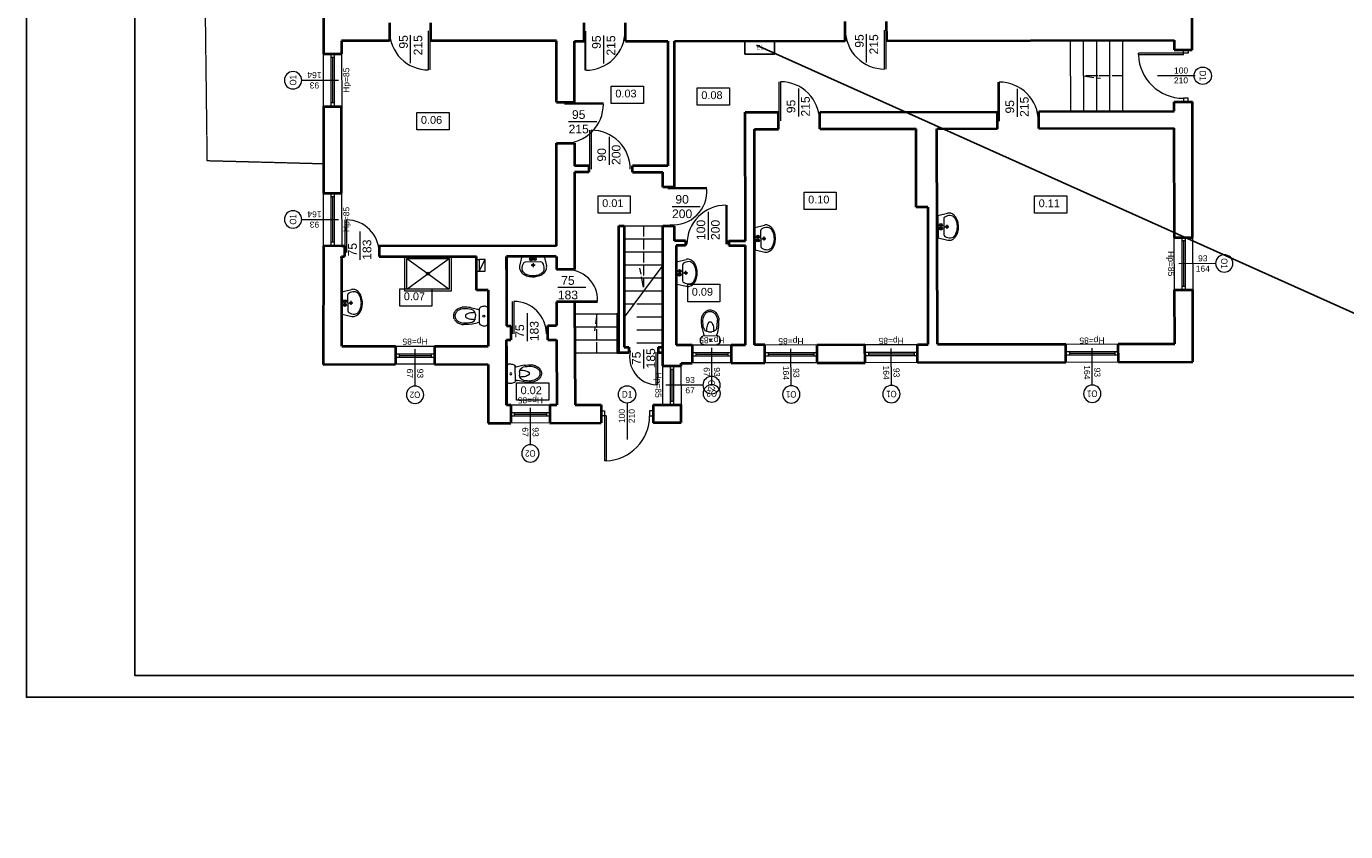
# Model space of a CAD drawing. Header units: millimetres. Extents: x -94648 to 68781, y -29623 to 11990.
# Tile 133 of 181: x 2139 to 5180, y 5141 to 6998. Entities that reach past the tile are written whole.
import ezdxf
from ezdxf.enums import TextEntityAlignment as Align

# ---------------------------------------------------------------- set-up
doc = ezdxf.new("R2010")
doc.units = ezdxf.units.MM
for name, pattern in [('1', [0]), ('ACAD_ISO03W100', [30, 12, -18]), ('ACAD_ISO04W100', [30, 24, -3, 0, -3]), ('BUD', [0]), ('KOC', [2, 1.5, -0.5])]:
    doc.linetypes.add(name, pattern=pattern)
for name, color, linetype, lineweight in [('-DRZWI I OKNA', 4, 'Continuous', 5), ('-wyposażenie sanitarne', 45, 'Continuous', 5), ('1_opisy', 9, 'Continuous', 5), ('A_POWTARZALNE$0$A21_DRZWI_OKNA', 153, 'Continuous', 15), ('A_POWTARZALNE$0$DRZWI OPIS', 2, 'Continuous', 15), ('A_POWTARZALNE$0$OKNA OPIS', 153, 'Continuous', 20), ('A_POWTARZALNE$0$opisy drzwi okien', 3, 'Continuous', 15), ('cienkie', 3, 'Continuous', 20), ('Osie', 50, 'ACAD_ISO04W100', 5), ('SDR_L_1', 7, '1', 18), ('Ściany', 7, 'Continuous', 40)]:
    doc.layers.add(name, color=color, linetype=linetype, lineweight=lineweight)
doc.layers.add('A_TABELKA', color=7, linetype='Continuous')
doc.layers.add('A_TEXT', color=1, linetype='Continuous')
doc.styles.add('A_POWTARZALNE$0$ISO', font='arial.ttf')
doc.styles.add('bc tabelka nazwy', font='arial.ttf', dxfattribs={"height": 0.45})
doc.styles.add('BIKWYM', font='BIKROMSW.SHX', dxfattribs={"width": 0.8})
doc.styles.get("Standard").update_dxf_attribs({"font": 'arial.ttf'})
doc.styles.add('wojtek', font='arial.ttf', dxfattribs={"height": 100})

# ---------------------------------------------------------------- blocks, each defined once
blk = doc.blocks.new('d_laz3')
at = {"color": 8}
for p, q in [((-16.7, 35.7), (-13.5, 21.9)), ((16.7, 35.7), (13.5, 21.9)), ((-15, 17.5), (15, 17.5)), ((12.8, 0), (-12.8, 0)), ((3.4, 26), (-3.4, 26))]:
    blk.add_line(p, q, dxfattribs=at)
for points in [[(-16.7, 35.7, -0.029215), (-17.5, 49.3, -0.036137)], [(-13.2, 33.7, -0.049713), (-14.5, 49.3, -0.036137)], [(6.8, 26.6, 0.024219), (6.3, 35.8, 0.056702), (4.8, 40.6, 0.080708), (2.3, 45, 0.168531), (0, 45.8, 0.168531), (-2.3, 45, 0.080708), (-4.8, 40.6, 0.056702), (-6.3, 35.8, 0.024219), (-6.8, 26.6, 0.053598)], [(13.2, 33.7, 0.049713), (14.5, 49.3, 0.036137)], [(16.7, 35.7, 0.029215), (17.5, 49.3, 0.036137)]]:
    blk.add_lwpolyline(points, format="xyb", dxfattribs=at)
blk.add_circle((0, 8.8), 1.96, dxfattribs=at)
for centre, radius, start, end in [((0.4, 49.3), 17.9, 158.7985, 179.9639), ((6.1, 49.1), 23.3, 144.4623, 163.5183), ((0.5, 49.3), 15, 158.0888, 179.9563), ((6.1, 49.1), 20.3, 144.4623, 163.5183), ((2.3, 51.8), 18.7, 120.1094, 144.4623), ((2.3, 51.8), 15.7, 120.1094, 144.4623), ((0, 55.8), 14.1, 90, 120.1094), ((0, 55.8), 11.1, 90, 120.1094), ((0, 55.8), 14.1, 59.8906, 90), ((0, 55.8), 11.1, 59.8906, 90), ((-2.3, 51.8), 15.7, 35.5377, 59.8906), ((-2.3, 51.8), 18.7, 35.5377, 59.8906), ((-6.1, 49.1), 20.3, 16.4817, 35.5377), ((-6.1, 49.1), 23.3, 16.4817, 35.5377), ((-0.5, 49.3), 15, 0.0437, 21.9112), ((-0.4, 49.3), 17.9, 0.0361, 21.2015), ((-3.4, 36), 10, 193.0047, 270), ((3.4, 36), 10, 270, 346.9953), ((-12.8, 7), 7, 171.7225, 270), ((16.9, 2.7), 37, 159.6583, 171.7225), ((-15, 14.5), 3, 90, 159.6583), ((-33, 17.4), 20, 0.3283, 13.0047), ((12.8, 7), 7, 270, 8.2775), ((33, 17.4), 20, 166.9953, 179.6717), ((15, 14.5), 3, 20.3417, 90), ((-16.9, 2.7), 37, 8.2775, 20.3417)]:
    blk.add_arc(centre, radius, start, end, dxfattribs=at)
at = {"color": 8, "style": 'BIKWYM', "width": 0.85}
for tag, p in [('OPIS2_W', (-10.7, -33.8)), ('OPIS1_W', (-10.2, -17.9)), ('OPIS3_W', (-11.2, -49.4))]:
    blk.add_attdef(tag, p, '', height=12.5, dxfattribs=at)
at = {"color": 8, "style": 'BIKWYM', "width": 0.85, "flags": 1}
for tag, p in [('OPIS4_N', (-11.2, -64.9)), ('OPIS5_N', (-12.1, -81.7)), ('OPIS6_N', (-11.6, -97.6)), ('OPIS7_N', (-11.6, -113.6))]:
    blk.add_attdef(tag, p, '', height=12.5, dxfattribs=at)
blk = doc.blocks.new('SPUST1')
at = {"color": 8}
for p, q in [((-4.5, 0), (4.5, 0)), ((0, -4.5), (0, 4.5))]:
    blk.add_line(p, q, dxfattribs=at)
blk.add_circle((0, 0), 2.5, dxfattribs=at)
blk = doc.blocks.new('d_laz18')
at = {"color": 8}
for p, q in [((-24.6, 0), (-29.6, 21.3)), ((-24.6, 0), (24.6, 0)), ((-17, 12.8), (17, 12.8)), ((24.6, 0), (29.6, 21.3))]:
    blk.add_line(p, q, dxfattribs=at)
for points in [[(29.6, 21.3, 0.058054), (30, 24.6, 0.136232), (27.9, 32.1, 0.10696), (21.2, 39.2, 0.08147), (11.9, 43.6, 0.069567), (0, 45.2, 0.069567), (-11.9, 43.6, 0.08147), (-21.2, 39.2, 0.10696), (-27.9, 32.1, 0.136232), (-30, 24.6, 0.136232)], [(24.6, 27.5, 0.14832), (23, 32.9, 0.107111), (17.4, 38.3, 0.07605), (9.8, 41.5, 0.062928), (0, 42.8, 0.062928), (-9.8, 41.5, 0.07605), (-17.4, 38.3, 0.107111), (-23, 32.9, 0.14832), (-24.6, 27.5, 0.14832)], [(-30, 24.6, 0.058054), (-29.6, 21.3, 0.10696)]]:
    blk.add_lwpolyline(points, format="xyb", dxfattribs=at)
for centre, radius in [((-3.9, 6.4), 3.44), ((-3.9, 6.4), 1.48), ((3.9, 6.4), 3.44), ((3.9, 6.4), 1.48)]:
    blk.add_circle(centre, radius, dxfattribs=at)
for centre, radius, start, end in [((0, 27.5), 24.6, 180, 210), ((-17, 17.7), 4.92, 210, 270), ((17, 17.7), 4.92, 270, 330), ((0, 27.5), 24.6, 330, 0)]:
    blk.add_arc(centre, radius, start, end, dxfattribs=at)
at = {"color": 8, "xscale": 0.9836065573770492, "yscale": 0.9836065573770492, "zscale": 0.9836065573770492}
blk.add_blockref('SPUST1', (0, 19.7), dxfattribs=at)
at = {"color": 8, "style": 'BIKWYM', "width": 0.85}
for tag, p in [('OPIS2_W', (-10.2, -33.6)), ('OPIS1_W', (-9.7, -17.7)), ('OPIS3_W', (-10.7, -49.2))]:
    blk.add_attdef(tag, p, '', height=12.5, dxfattribs=at)
at = {"color": 8, "style": 'BIKWYM', "width": 0.85, "flags": 1}
for tag, p in [('OPIS4_N', (-10.7, -64.7)), ('OPIS5_N', (-11.6, -81.5)), ('OPIS6_N', (-11.1, -97.4)), ('OPIS7_N', (-11.1, -113.4))]:
    blk.add_attdef(tag, p, '', height=12.5, dxfattribs=at)
blk = doc.blocks.new('A_POWTARZALNE$0$znak okna')
at = {"color": 8, "linetype": 'Continuous'}
blk.add_line((0, -85), (0, 0), dxfattribs=at)
at = {"layer": 'A_POWTARZALNE$0$opisy drzwi okien', "color": 8}
blk.add_circle((0, -105), 20, dxfattribs=at)
at = {"color": 8, "style": 'A_POWTARZALNE$0$ISO'}
for tag, rotation, p in [('HP', 360, (0, 5.5)), ('SO', 90, (-5, -50.3)), ('HO', 90, (18.8, -50.3))]:
    blk.add_attdef(tag, text='', height=14, rotation=rotation, dxfattribs=at).set_placement(p, align=Align.CENTER)
at = {"layer": 'A_POWTARZALNE$0$opisy drzwi okien', "color": 8, "style": 'A_POWTARZALNE$0$ISO', "width": 0.7927}
blk.add_attdef('OX', text='', height=15, dxfattribs=at).set_placement((-12, -112.5), (12, -112.5), align=Align.FIT)
blk = doc.blocks.new('A_POWTARZALNE$0$drzwi 104 mur')
at = {"color": 8, "linetype": 'Continuous'}
for p, q in [((0.1, 47), (-93.8, 47)), ((-93.8, 43.5), (-93.8, 47)), ((0.1, 43.5), (-93.8, 43.5)), ((0.1, 47), (0.1, 52)), ((10.1, 47), (0.1, 47)), ((0.1, 43.5), (0.1, 47)), ((10.1, 52), (10.1, 47)), ((24.7, 0), (-24.7, 0)), ((10.1, -47), (0.1, -47)), ((0.1, -47), (0.1, -52)), ((10.1, -52), (10.1, -47))]:
    blk.add_line(p, q, dxfattribs=at)
blk.add_arc((0.1, 47), 94, 182.1338, 270, dxfattribs=at)
blk = doc.blocks.new('A_POWTARZALNE$0$znak drzwi')
at = {"color": 8, "linetype": 'ByBlock'}
blk.add_line((0, 84.2), (0, 0), dxfattribs=at)
at = {"layer": 'A_POWTARZALNE$0$opisy drzwi okien', "color": 8}
blk.add_circle((0, 104.2), 20, dxfattribs=at)
at = {"color": 8, "linetype": 'ByBlock', "style": 'A_POWTARZALNE$0$ISO'}
for tag, p in [('S', (-5, 54.2)), ('H', (17.7, 54.2))]:
    blk.add_attdef(tag, text='', height=14, rotation=90, dxfattribs=at).set_placement(p, align=Align.CENTER)
at = {"layer": 'A_POWTARZALNE$0$opisy drzwi okien', "color": 8, "style": 'A_POWTARZALNE$0$ISO', "width": 0.824464}
blk.add_attdef('DX', text='', height=15, dxfattribs=at).set_placement((-12, 96.7), (12, 96.7), align=Align.FIT)

msp = doc.modelspace()

# ---------------------------------------------------------------- linework, layer by layer
at = {"layer": '-DRZWI I OKNA', "color": 0}
for p, q in [((3024.69811, 6912.61181), (3024.69684, 6977.36463)), ((3470.10041, 6911.97624), (3470.10169, 6976.72907)), ((4075.47655, 6914.66455), (4075.47527, 6979.41738)), ((3918.50441, 6854.61998), (3918.50569, 6789.86715)), ((4422.81929, 6853.79417), (4422.82057, 6789.04134)), ((3453.59584, 6777.21766), (3388.84301, 6777.21639)), ((3482.15898, 6742.99095), (3482.16026, 6678.23812)), ((3691.94132, 6581.76141), (3627.18849, 6581.76013)), ((3710.25231, 6569.83209), (3710.25103, 6505.07927)), ((2907.73518, 6524.30335), (2907.73646, 6459.55052)), ((3428.77381, 6395.16186), (3364.02098, 6395.16314)), ((3293.31038, 6336.51628), (3293.31165, 6271.76345)), ((3561.96423, 6209.02438), (3561.96295, 6252.84285))]:
    msp.add_line(p, q, dxfattribs=at)
at = {"layer": '-DRZWI I OKNA'}
for p, q in [((3065.95646, 6897.25957), (3065.95646, 6987.14938)), ((3068.95646, 6987.14938), (3068.95646, 6897.1994)), ((3425.84206, 6986.51382), (3425.84206, 6896.56384)), ((3428.84206, 6896.62401), (3428.84206, 6986.51382)), ((4116.7349, 6899.31231), (4116.7349, 6989.20213)), ((4119.7349, 6989.20213), (4119.7349, 6899.25214)), ((2823.51432, 6812.98708), (2823.454, 6933.98839)), ((2840.49976, 6933.98623), (2840.49976, 6813.06871)), ((2848.49976, 6933.98623), (2848.49976, 6813.10715)), ((2865.65486, 6934.18931), (2866.23093, 6813.19236)), ((2848.49976, 6925.98623), (2840.49976, 6925.98623)), ((2844.49976, 6925.98623), (2844.49976, 6821.10715)), ((3874.24606, 6780.0824), (3874.24606, 6870.03239)), ((3877.24606, 6869.97222), (3877.24606, 6780.0824)), ((4378.56094, 6779.25659), (4378.56094, 6869.20658)), ((4381.56094, 6869.14641), (4381.56094, 6779.25659)), ((2848.49976, 6821.10715), (2840.49976, 6821.10715)), ((3379.05826, 6821.47601), (3469.00825, 6821.47601)), ((3468.94808, 6818.47601), (3379.05826, 6818.47601)), ((3437.90063, 6668.45337), (3437.90063, 6758.40336)), ((3440.90063, 6758.34318), (3440.90063, 6668.45337)), ((2823.54886, 6491.98743), (2823.48853, 6612.98874)), ((2840.53429, 6612.98657), (2840.53429, 6492.06906)), ((2848.53429, 6604.98657), (2840.53429, 6604.98657)), ((2844.53429, 6604.98657), (2844.53429, 6500.1075)), ((2848.53429, 6612.98657), (2848.53429, 6492.1075)), ((2865.68939, 6613.18966), (2866.26547, 6492.19271)), ((3617.40374, 6626.01976), (3707.35373, 6626.01976)), ((3707.29356, 6623.01976), (3617.40374, 6623.01976)), ((3751.51066, 6585.18433), (3751.51066, 6495.29452)), ((3754.51066, 6495.29452), (3754.51066, 6585.2445)), ((2873.937, 6476.30298), (2873.937, 6551.24296)), ((2876.937, 6551.30298), (2876.937, 6476.30298)), ((4785.48423, 6389.90909), (4784.88679, 6510.90781)), ((4801.93255, 6510.90565), (4801.93255, 6389.98813)), ((4809.93255, 6510.90565), (4809.93255, 6390.02658)), ((4827.08765, 6511.10874), (4827.66373, 6390.11179)), ((2848.53429, 6500.1075), (2840.53429, 6500.1075)), ((4809.93255, 6502.90565), (4801.93255, 6502.90565)), ((4805.93255, 6502.90565), (4805.93255, 6398.02658)), ((4809.93255, 6398.02658), (4801.93255, 6398.02658)), ((3259.5122, 6288.51592), (3259.5122, 6363.45589)), ((3262.5122, 6363.51592), (3262.5122, 6288.51592)), ((3455.77345, 6364.36368), (3380.77345, 6364.36368)), ((3380.77345, 6361.36368), (3455.71342, 6361.36368)), ((4071.83912, 6263.82208), (4192.83604, 6264.40355)), ((4534.76237, 6265.06184), (4655.75929, 6265.6433)), ((2989.71557, 6260.02601), (3079.71581, 6260.04591)), ((2989.91863, 6242.8763), (3079.75931, 6242.8763)), ((2989.91863, 6234.8763), (3079.77958, 6234.8763)), ((2997.91863, 6242.8763), (2997.91863, 6234.8763)), ((2997.91863, 6238.8763), (3071.75951, 6238.8763)), ((3071.75951, 6242.79766), (3071.75951, 6234.79766)), ((3590.52784, 6171.01886), (3590.52784, 6246.01886)), ((3593.52784, 6246.01886), (3593.52784, 6171.07888)), ((3673.70408, 6263.09188), (3763.70379, 6263.3199)), ((3673.90714, 6245.94216), (3763.74782, 6245.94216)), ((3673.90714, 6237.94216), (3763.76809, 6237.94216)), ((3681.90714, 6245.94216), (3681.90714, 6237.94216)), ((3681.90714, 6241.94216), (3755.74802, 6241.86352)), ((3755.74802, 6245.86352), (3755.74802, 6237.86352)), ((3840.84276, 6263.12292), (3961.83968, 6263.70439)), ((3841.04582, 6245.97321), (3961.92489, 6245.97321)), ((3841.04582, 6237.97321), (3961.96334, 6237.97321)), ((3849.04582, 6245.97321), (3849.04582, 6237.97321)), ((3849.04582, 6241.97321), (3953.92489, 6241.97321)), ((3953.92489, 6245.97321), (3953.92489, 6237.97321)), ((4072.04218, 6246.67237), (4192.92125, 6246.67237)), ((4072.04218, 6238.67237), (4192.9597, 6238.67237)), ((4080.04218, 6246.67237), (4080.04218, 6238.67237)), ((4080.04218, 6242.67237), (4184.92125, 6242.67237)), ((4184.92125, 6246.67237), (4184.92125, 6238.67237)), ((4534.96542, 6247.91212), (4655.8445, 6247.91212)), ((4534.96542, 6239.91212), (4655.88294, 6239.91212)), ((4542.96542, 6247.91212), (4542.96542, 6239.91212)), ((4542.96542, 6243.91212), (4647.8445, 6243.91212)), ((4647.8445, 6247.91212), (4647.8445, 6239.91212)), ((3079.82087, 6218.57861), (2989.91514, 6218.35083)), ((3606.30682, 6125.1549), (3606.0788, 6215.15461)), ((3623.45654, 6125.35796), (3623.45654, 6215.19864)), ((3623.53518, 6207.19884), (3631.53518, 6207.19884)), ((3627.45654, 6133.35796), (3627.53518, 6207.19884)), ((3631.45654, 6125.35796), (3631.45654, 6215.21891)), ((3647.75422, 6215.2602), (3647.98201, 6125.35448)), ((3763.80938, 6221.64448), (3673.90366, 6221.41669)), ((3962.04128, 6221.7543), (3841.04234, 6221.44774)), ((4193.03764, 6222.45346), (4072.0387, 6222.1469)), ((4655.96199, 6223.4638), (4534.96326, 6222.86636)), ((3255.45601, 6124.64968), (3345.45572, 6124.8777)), ((3623.45654, 6133.35796), (3631.45654, 6133.35796)), ((3345.56131, 6083.20228), (3255.65559, 6082.97449)), ((3255.65907, 6107.49996), (3345.49975, 6107.49996)), ((3255.65907, 6099.49996), (3345.52002, 6099.49996)), ((3263.65907, 6107.49996), (3263.65907, 6099.49996)), ((3263.65907, 6103.49996), (3337.49995, 6103.49996)), ((3337.49995, 6107.42133), (3337.49995, 6099.42133))]:
    msp.add_line(p, q, dxfattribs=at)
for centre, radius, start, end in [((3065.76871, 6987.07166), 89.81228, 179.95041342, 270.11977512), ((3429.02981, 6986.43609), 89.81228, 269.88022488, 0.04958658), ((4116.54715, 6989.1244), 89.81228, 179.95041342, 270.11977512), ((3877.43381, 6780.16013), 89.81228, 359.95041343, 90.11977512), ((4381.74869, 6779.33432), 89.81228, 359.95041343, 90.11977512), ((3379.13599, 6818.28826), 89.81228, 269.95041342, 0.11977512), ((3441.08838, 6668.5311), 89.81228, 359.95041343, 90.11977512), ((3630.32074, 6617.53412), 77.16805, 264.44836625, 4.07641269), ((3751.32291, 6495.37224), 89.81228, 89.88022488, 180.04958657), ((2876.937, 6476.30298), 75, 0, 90), ((3385.97699, 6366.51906), 69.82973, 358.23121685, 94.27350332), ((3262.5122, 6288.51592), 75, 0, 90), ((3593.50966, 6235.24991), 64.30023, 166.96939441, 267.34204214)]:
    msp.add_arc(centre, radius, start, end, dxfattribs=at)
at = {"layer": '-wyposażenie sanitarne'}
for p, q in [((3015.63161, 6462.75639), (3061.84783, 6429.14461)), ((3067.19161, 6429.14328), (3113.40939, 6462.75639)), ((3015.63161, 6391.64528), (3061.8565, 6425.26328)), ((3062.29827, 6427.20083), (3066.74272, 6427.20083)), ((3064.5205, 6424.97861), (3064.5205, 6429.42305)), ((3067.24116, 6425.22217), (3113.40939, 6391.64528))]:
    msp.add_line(p, q, dxfattribs=at)
for points in [[(3011.18716, 6387.20083), (3011.18716, 6467.20083), (3117.85383, 6467.20083), (3117.85383, 6387.20083)], [(3015.63161, 6391.64528), (3015.63161, 6462.75639), (3113.40939, 6462.75639), (3113.40939, 6391.64528)]]:
    msp.add_lwpolyline(points, close=True, dxfattribs=at)
for radius in [3.33333, 2.22222]:
    msp.add_circle((3064.5205, 6427.20083), radius, dxfattribs=at)
msp.add_lwpolyline([(3863.63046, 6963.66821), (3863.63046, 6933.64015), (3795.22077, 6933.64015), (3795.22077, 6963.66821)], close=True)
msp.add_lwpolyline([(59278.94003, -17934.92661), (3821.51206, 6954.58952)])
at = {"layer": '1_opisy'}
for points in [[(3487.07714, 6860.11591), (3561.32883, 6860.11591), (3561.32883, 6820.0419), (3487.07714, 6820.0419)], [(3685.242, 6856.3016), (3759.49368, 6856.3016), (3759.49368, 6816.22758), (3685.242, 6816.22758)], [(3038.91628, 6799.22909), (3113.16796, 6799.22909), (3113.16796, 6759.15508), (3038.91628, 6759.15508)], [(3456.80715, 6607.2415), (3531.05883, 6607.2415), (3531.05883, 6567.16748), (3456.80715, 6567.16748)], [(3931.50029, 6615.58509), (4005.75197, 6615.58509), (4005.75197, 6575.51108), (3931.50029, 6575.51108)], [(4462.78235, 6606.93817), (4537.03403, 6606.93817), (4537.03403, 6566.86415), (4462.78235, 6566.86415)], [(2999.50649, 6392.5405), (3073.75817, 6392.5405), (3073.75817, 6352.46649), (2999.50649, 6352.46649)], [(3663.2634, 6402.87076), (3737.51508, 6402.87076), (3737.51508, 6362.79674), (3663.2634, 6362.79674)], [(3268.6538, 6175.77781), (3342.90548, 6175.77781), (3342.90548, 6135.70379), (3268.6538, 6135.70379)]]:
    msp.add_lwpolyline(points, close=True, dxfattribs=at)
at = {"layer": 'A_TEXT'}
for points in [[(2139.00046, 8420.65838), (6339.00046, 8420.65838), (6339.00046, 5450.65838), (2139.00046, 5450.65838)], [(2389.00046, 8370.65838), (6289.00046, 8370.65838), (6289.00046, 5500.65838), (2389.00046, 5500.65838)]]:
    msp.add_lwpolyline(points, close=True, dxfattribs=at)
at = {"layer": 'cienkie'}
for p, q in [((4545.2079, 6965.25534), (4545.57154, 6801.25574)), ((4575.20782, 6965.32186), (4575.57147, 6801.32226)), ((4605.20775, 6965.38838), (4605.57139, 6801.38878)), ((4635.20768, 6965.4549), (4635.57132, 6801.4553)), ((4665.2076, 6965.52142), (4665.57125, 6801.52182)), ((3605.89488, 6537.23199), (3516.53904, 6537.23199)), ((3605.89488, 6507.23199), (3516.53904, 6507.23199)), ((3605.89488, 6477.23199), (3516.53904, 6477.23199)), ((3605.89488, 6447.23199), (3516.53904, 6447.23199)), ((3605.89488, 6447.23199), (3516.53904, 6327.23199)), ((3583.55592, 6417.23199), (3516.53904, 6417.23199)), ((3561.21696, 6387.23199), (3516.53904, 6387.23199)), ((3538.878, 6357.23199), (3516.53904, 6357.23199)), ((3500.70569, 6243.70202), (3500.70569, 6336.62027)), ((3500.70569, 6336.62027), (3504.53904, 6336.62027)), ((3504.53904, 6243.70202), (3504.53904, 6336.62027)), ((3504.53904, 6243.70202), (3500.70569, 6243.70202))]:
    msp.add_line(p, q, dxfattribs=at)
at = {"layer": 'cienkie', "color": 0, "ltscale": 7}
for p, q in [((3177.27537, 6459.93407), (3183.27537, 6459.93407)), ((3196.27537, 6459.93407), (3182.27537, 6459.93407)), ((3182.27537, 6459.93407), (3182.27537, 6432.93407)), ((3182.27537, 6432.93407), (3196.27537, 6459.93407)), ((3196.27537, 6459.93407), (3182.27537, 6459.93407)), ((3182.27537, 6459.93407), (3182.27537, 6432.93407)), ((3182.27537, 6432.93407), (3196.27537, 6459.93407)), ((3196.27537, 6432.93407), (3196.27537, 6459.93407)), ((3196.27537, 6432.93407), (3196.27537, 6459.93407)), ((3177.27537, 6432.93407), (3183.27537, 6432.93407)), ((3182.27537, 6432.93407), (3196.27537, 6432.93407)), ((3182.27537, 6432.93407), (3196.27537, 6432.93407))]:
    msp.add_line(p, q, dxfattribs=at)
at = {"layer": 'cienkie', "linetype": 'ACAD_ISO03W100', "ltscale": 5}
for p, q in [((3605.89488, 6417.23199), (3516.53904, 6417.23199)), ((3605.89488, 6387.23199), (3516.53904, 6387.23199)), ((3605.89488, 6357.23199), (3516.53904, 6357.23199)), ((3605.89488, 6327.23199), (3516.53904, 6327.23199)), ((3605.89488, 6297.23199), (3516.53904, 6297.23199)), ((3605.89488, 6267.23199), (3516.53904, 6267.23199))]:
    msp.add_line(p, q, dxfattribs=at)
at = {"layer": 'cienkie', "linetype": 'BUD'}
for p, q in [((3403.55567, 6335.17206), (3504.53904, 6335.17206)), ((3403.55567, 6305.17206), (3504.53904, 6305.17206)), ((3403.55567, 6275.17206), (3504.53904, 6275.17206)), ((3403.55567, 6245.17206), (3504.53904, 6245.17206))]:
    msp.add_line(p, q, dxfattribs=at)
at = {"layer": 'Osie'}
for p, q in [((4665.38942, 6883.52162), (4575.38942, 6883.52162)), ((4575.38942, 6883.52162), (4614.61285, 6877.97801)), ((3561.21696, 6537.23199), (3561.21696, 6396.40003)), ((3561.21696, 6396.40003), (3553.33305, 6439.85955)), ((3454.04736, 6335.17206), (3448.50375, 6295.94863)), ((3454.04736, 6245.17206), (3454.04736, 6335.17206))]:
    msp.add_line(p, q, dxfattribs=at)
at = {"layer": 'SDR_L_1', "linetype": 'KOC', "lineweight": 18}
for p, q in [((2550.43256, 7081.18473), (2555.21979, 6688.18573)), ((2555.21979, 6688.18573), (2822.88946, 6681.22379))]:
    msp.add_line(p, q, dxfattribs=at)
at = {"layer": 'Ściany', "linetype": 'BUD'}
for p, q in [((4826.17135, 6943.88497), (4825.40471, 7265.87511)), ((4784.57095, 6801.78569), (4784.52217, 6823.78563)), ((4785.21593, 6510.90938), (4784.65754, 6762.7352)), ((4785.75918, 6265.90939), (4785.48423, 6389.90909)), ((4827.88518, 6224.06192), (4827.48984, 6390.11095)), ((4655.75959, 6265.58003), (4785.75918, 6265.90939)), ((2865.71557, 6260.02601), (2989.71557, 6260.02601)), ((3079.71581, 6260.04591), (3203.69845, 6260.05744)), ((3245.3875, 6260.11352), (3245.51792, 6124.48686)), ((3504.53904, 6245.59783), (3527.24286, 6245.59783)), ((3516.53904, 6257.59783), (3527.24286, 6257.59783)), ((3595.24286, 6257.59783), (3605.94668, 6257.59783)), ((3595.24286, 6245.59783), (3605.94668, 6245.59783)), ((3606.03771, 6215.15451), (3605.89488, 6262.92008)), ((3636.95485, 6262.99877), (3673.70408, 6263.09188)), ((3763.70379, 6263.3199), (3796.70358, 6263.40351)), ((3961.84001, 6263.63742), (4071.83934, 6263.7754)), ((2823.17265, 6218.04022), (2989.82087, 6218.46244)), ((3203.42791, 6218.07301), (3203.55833, 6082.44634)), ((3648.02089, 6221.0726), (3673.81037, 6221.13794)), ((3648.03836, 6215.26092), (3648.02089, 6221.0726)), ((3763.81009, 6221.36597), (3841.04179, 6221.56164)), ((3962.04073, 6221.86821), (4072.03754, 6222.14689)), ((4193.03764, 6222.45346), (4534.9611, 6223.31976)), ((4655.9612, 6223.62633), (4827.88518, 6224.06192)), ((3203.40599, 6124.44607), (3203.51794, 6124.44647)), ((3403.55567, 6125.17206), (3463.55567, 6125.17206)), ((3648.43283, 6084.06001), (3648.30895, 6125.26132)), ((3345.56192, 6082.96142), (3463.55567, 6083.38941)), ((3583.55567, 6083.82468), (3648.43283, 6084.06001))]:
    msp.add_line(p, q, dxfattribs=at)
at = {"layer": 'Ściany'}
for p, q in [((2824.02945, 7160.35936), (2823.82363, 6933.99015)), ((2975.65124, 7006.19879), (2975.65124, 6964.18931)), ((3070.65124, 7006.19879), (3070.65124, 6964.18931)), ((3424.69564, 6963.23199), (3424.69564, 7006.21909)), ((3519.69564, 6963.23199), (3519.69564, 7006.21909)), ((4026.15666, 6963.62183), (4026.05692, 7008.60388)), ((4121.05611, 7009.07294), (4121.15536, 6964.31507)), ((2865.65486, 6964.18931), (2865.64947, 6934.18929)), ((2975.65124, 6964.18931), (2865.65486, 6964.18931)), ((3360.69564, 6964.18931), (3070.65124, 6964.18931)), ((3360.69564, 6823.23199), (3360.69564, 6964.18931)), ((3632.69564, 6963.23199), (4026.15559, 6964.10442)), ((4121.15536, 6964.31507), (4784.20731, 6965.78528)), ((4784.20731, 6965.78528), (4784.38913, 6943.78549)), ((2823.454, 6933.98839), (2865.64947, 6934.18929)), ((3402.69564, 6823.23199), (3402.69564, 6963.23199)), ((3402.69564, 6963.23199), (3424.69564, 6963.23199)), ((3519.69564, 6963.23199), (3617.69564, 6963.23199)), ((3617.69564, 6963.23199), (3617.69564, 6676.23199)), ((3632.69564, 6661.23199), (3632.69564, 6963.23199)), ((4784.38913, 6943.78549), (4826.17135, 6943.88497)), ((2824.05143, 6812.98967), (2823.75602, 6612.99001)), ((2824.05143, 6812.98967), (2866.23093, 6813.19236)), ((2865.68401, 6613.18963), (2865.68939, 6813.18976)), ((3360.69564, 6823.23199), (3402.69564, 6823.23199)), ((4784.52217, 6823.78563), (4826.45705, 6823.88548)), ((4827.08765, 6511.10874), (4826.45705, 6823.88548)), ((3795.93132, 6799.59354), (3872.82675, 6799.76404)), ((3796.35776, 6503.50846), (3795.93132, 6799.59354)), ((3872.91295, 6760.88572), (3872.82675, 6799.76404)), ((3967.82651, 6799.97469), (4377.57296, 6800.88323)), ((3967.91272, 6761.09636), (3967.82651, 6799.97469)), ((4377.66023, 6761.52232), (4377.57296, 6800.88323)), ((4472.57272, 6801.09388), (4784.57095, 6801.78569)), ((4472.65893, 6762.21556), (4472.57272, 6801.09388)), ((3816.91295, 6760.88572), (3872.91291, 6760.90503)), ((3817.62943, 6263.42815), (3816.91357, 6760.45855)), ((3967.91272, 6761.09636), (4189.78757, 6761.03148)), ((4189.73493, 6581.0236), (4189.78757, 6761.03148)), ((4237.66023, 6761.52232), (4377.65954, 6761.83275)), ((4238.76225, 6264.52352), (4237.66023, 6761.52232)), ((4472.65893, 6762.21556), (4784.65716, 6762.90737)), ((3360.69564, 6491.23199), (3360.69564, 6728.23199)), ((3360.69564, 6728.23199), (3402.69564, 6728.23199)), ((3402.69564, 6728.23199), (3402.69564, 6676.23199)), ((3435.69564, 6676.23199), (3402.69564, 6676.23199)), ((3402.69564, 6661.23199), (3402.69564, 6437.23199)), ((3435.69564, 6661.23199), (3402.69564, 6661.23199)), ((3435.69564, 6676.23199), (3435.69564, 6661.23199)), ((3617.69564, 6676.23199), (3535.69564, 6676.23199)), ((3535.69564, 6661.23199), (3535.69564, 6676.23199)), ((3535.69564, 6661.23199), (3605.89488, 6661.23199)), ((3605.89488, 6627.23199), (3605.89488, 6661.23199)), ((3632.69564, 6627.23199), (3632.69564, 6661.23199)), ((2823.48853, 6612.98874), (2865.68401, 6613.18963)), ((3632.69564, 6627.23199), (3605.89488, 6627.23199)), ((4216.73493, 6581.0236), (4189.73493, 6581.0236)), ((4217.83595, 6264.4705), (4217.83595, 6581.0236)), ((3504.53904, 6243.70202), (3504.53904, 6537.85571)), ((3504.53904, 6537.85571), (3516.53904, 6537.85571)), ((3516.53904, 6537.85571), (3516.53904, 6257.59783)), ((3605.89488, 6262.92008), (3605.89488, 6537.23199)), ((3632.69564, 6537.23199), (3605.89488, 6537.23199)), ((3632.69564, 6503.48542), (3632.69564, 6537.23199)), ((4784.88679, 6510.90781), (4827.08227, 6511.10871)), ((2823.54886, 6491.98743), (2823.17265, 6218.04022)), ((2824.08597, 6491.99001), (2866.26547, 6492.19271)), ((2865.69555, 6492.18997), (2865.69564, 6491.18931)), ((2872.32781, 6491.18989), (2865.69564, 6491.18931)), ((2872.32781, 6491.18989), (2872.3292, 6467.1897)), ((3360.69564, 6491.23199), (2952.32781, 6491.19678)), ((2952.32781, 6491.19678), (2952.3292, 6467.19433)), ((3658.35769, 6503.48542), (3632.69564, 6503.48542)), ((3636.37392, 6492.2875), (3636.95485, 6262.99877)), ((3658.37403, 6492.14347), (3636.37443, 6492.08774)), ((3658.35769, 6503.48542), (3658.37403, 6492.14347)), ((3758.35759, 6503.62944), (3758.37392, 6492.2875)), ((3758.35784, 6503.45373), (3796.35776, 6503.50846)), ((3758.37392, 6492.2875), (3796.37392, 6492.2875)), ((3796.70358, 6263.40351), (3796.37392, 6492.2875)), ((2865.69771, 6467.18931), (2872.3292, 6467.1897)), ((2865.71557, 6461.02601), (2865.69771, 6467.18931)), ((2865.71557, 6260.02601), (2865.71557, 6461.02601)), ((2952.3292, 6467.19433), (3176.7118, 6467.20733)), ((3176.7118, 6389.20733), (3176.7118, 6467.20733)), ((3360.4396, 6467.21909), (3245.69438, 6467.21219)), ((3245.69618, 6437.2319), (3245.69438, 6467.21219)), ((3245.69438, 6467.21219), (3245.69438, 6307.21219)), ((3360.69708, 6467.21911), (3360.69618, 6437.2319)), ((3402.69564, 6437.23199), (3360.69618, 6437.2319)), ((3203.7118, 6389.20733), (3176.7118, 6389.20733)), ((3203.69438, 6389.20733), (3203.69845, 6260.05515)), ((4785.48423, 6389.90909), (4827.66373, 6390.11179)), ((3402.6958, 6362.23199), (3360.69635, 6362.2319)), ((3360.69635, 6362.2319), (3360.8944, 6307.63004)), ((3402.6958, 6362.23199), (3403.55567, 6125.17206)), ((3245.69438, 6307.21219), (3255.8944, 6307.21219)), ((3255.8944, 6307.21219), (3256.01256, 6274.63688)), ((3340.89454, 6307.5575), (3360.8944, 6307.63004)), ((3341.01269, 6274.9822), (3340.89454, 6307.5575)), ((3245.51782, 6274.59882), (3256.01256, 6274.63688)), ((3245.51782, 6124.59882), (3245.51782, 6274.59882)), ((3341.01269, 6274.9822), (3361.01256, 6275.05474)), ((3361.01256, 6275.05474), (3361.55677, 6125.01972)), ((4193.03764, 6222.45346), (4192.83604, 6264.40355)), ((4192.83604, 6264.40355), (4217.83595, 6264.40355)), ((4238.76225, 6264.52352), (4534.76237, 6265.06184)), ((4534.96326, 6222.86636), (4534.76237, 6265.06184)), ((4655.96199, 6223.4638), (4655.75929, 6265.6433)), ((2989.71536, 6260.10962), (2989.82186, 6218.07208)), ((3079.71507, 6260.33765), (3079.82157, 6218.3001)), ((3527.24286, 6257.59783), (3527.24286, 6245.59783)), ((3595.24286, 6257.59783), (3595.24286, 6245.59783)), ((3673.70387, 6263.17549), (3673.81037, 6221.13794)), ((3763.70358, 6263.40351), (3763.81009, 6221.36597)), ((3840.84276, 6263.12292), (3817.63003, 6263.01137)), ((3841.04234, 6221.44774), (3840.84276, 6263.12292)), ((3962.04128, 6221.7543), (3961.83968, 6263.70439)), ((4072.0387, 6222.1469), (4071.83912, 6263.82208)), ((3079.82087, 6218.57861), (3203.42791, 6218.07301)), ((3605.99519, 6215.1544), (3648.03836, 6215.26092)), ((3245.51782, 6124.59882), (3255.45607, 6124.624)), ((3255.4558, 6124.73329), (3255.5623, 6082.69574)), ((3345.45551, 6124.96131), (3361.55677, 6125.01972)), ((3345.45551, 6124.96131), (3345.56201, 6082.92377)), ((3463.55567, 6125.17206), (3463.55567, 6083.38941)), ((3583.55567, 6125.17206), (3583.55567, 6083.38941)), ((3583.55567, 6125.17206), (3606.30682, 6125.1549)), ((3606.22321, 6125.15469), (3648.30895, 6125.26132)), ((3203.55833, 6082.44634), (3255.5623, 6082.69574))]:
    msp.add_line(p, q, dxfattribs=at)

# ---------------------------------------------------------------- block references
at = {"layer": '-wyposażenie sanitarne', "color": 8, "lineweight": 18}
for name, p, xscale, yscale, zscale, rotation in [('d_laz18', (3818.2619, 6508.09899), 1.047199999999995, 1.047199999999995, 1.047199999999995, 270.6173124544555), ('d_laz18', (4240.12125, 6535.46709), 1.047199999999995, 1.047199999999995, 1.047199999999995, 270.6173124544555), ('d_laz18', (3306.60818, 6467.68797), 1.047199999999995, 1.047199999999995, 1.047199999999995, 180.6173124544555), ('d_laz18', (3637.97911, 6429.04537), 1.047199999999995, 1.047199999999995, 1.047199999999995, 270.6173124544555), ('d_laz18', (2866.25097, 6359.63272), 1.047199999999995, 1.047199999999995, 1.047199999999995, 270.6173124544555), ('d_laz3', (3203.69626, 6329.40081), 1.149999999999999, 1.149999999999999, 1.149999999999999, 89.38025183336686), ('d_laz3', (3715.67088, 6263.56119), -1.149999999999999, 1.149999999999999, 1.15, 0.619748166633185), ('d_laz3', (3245.79013, 6196.61212), -1.149999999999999, 1.149999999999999, 1.15, 270.6197481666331)]:
    msp.add_blockref(name, p, dxfattribs=dict(at, xscale=xscale, yscale=yscale, zscale=zscale, rotation=rotation))
at = {"layer": 'A_POWTARZALNE$0$A21_DRZWI_OKNA', "xscale": 1.104972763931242, "yscale": 1.104972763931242, "zscale": 1.104972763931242}
for p, rotation in [((4805.68177, 6883.90429), 359.9999857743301), ((3523.53722, 6099.60827), 89.99998577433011)]:
    msp.add_blockref('A_POWTARZALNE$0$drzwi 104 mur', p, dxfattribs=dict(at, rotation=rotation))
at = {"layer": 'A_POWTARZALNE$0$DRZWI OPIS'}
ref = msp.add_blockref('A_POWTARZALNE$0$znak drzwi', (4746.2044, 6883.90406), dxfattribs=dict(at, rotation=270.0001772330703))
ref.add_attrib('H', '210', dxfattribs={"layer": '0', "color": 0, "linetype": 'ByBlock', "height": 14, "rotation": 0.00017722, "style": 'A_POWTARZALNE$0$ISO'}).set_placement((4800.36063, 6866.17346), align=Align.CENTER)
ref.add_attrib('S', '100', dxfattribs={"layer": '0', "color": 0, "linetype": 'ByBlock', "height": 14, "rotation": 0.00017722, "style": 'A_POWTARZALNE$0$ISO'}).set_placement((4800.53245, 6888.90423), align=Align.CENTER)
ref.add_attrib('DX', 'D1', dxfattribs={"layer": 'A_POWTARZALNE$0$opisy drzwi okien', "height": 15, "rotation": 270.00017723, "style": 'A_POWTARZALNE$0$ISO', "width": 0.895951}).set_placement((4843.12656, 6895.90436), (4843.12664, 6871.90436), align=Align.FIT)
ref = msp.add_blockref('A_POWTARZALNE$0$znak drzwi', (3523.53745, 6044.84028), dxfattribs=dict(at, rotation=0.0001772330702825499))
ref.add_attrib('H', '210', dxfattribs={"layer": '0', "color": 0, "linetype": 'ByBlock', "height": 14, "rotation": 90.00017722, "style": 'A_POWTARZALNE$0$ISO'}).set_placement((3541.26805, 6098.99651), align=Align.CENTER)
ref.add_attrib('S', '100', dxfattribs={"layer": '0', "color": 0, "linetype": 'ByBlock', "height": 14, "rotation": 90.00017722, "style": 'A_POWTARZALNE$0$ISO'}).set_placement((3518.53728, 6099.16833), align=Align.CENTER)
ref.add_attrib('DX', 'D1', dxfattribs={"layer": 'A_POWTARZALNE$0$opisy drzwi okien', "height": 15, "rotation": 0.00017723, "style": 'A_POWTARZALNE$0$ISO', "width": 0.895951}).set_placement((3511.53715, 6141.76244), (3535.53715, 6141.76252), align=Align.FIT)
at = {"layer": 'A_POWTARZALNE$0$OKNA OPIS'}
ref = msp.add_blockref('A_POWTARZALNE$0$znak okna', (2858.58406, 6873.48818), dxfattribs=dict(at, xscale=-1, rotation=270.0001772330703))
ref.add_attrib('HP', 'Hp=85', dxfattribs={"layer": '0', "height": 14, "rotation": 90.00017723, "style": 'A_POWTARZALNE$0$ISO'}).set_placement((2883.26962, 6873.48826), align=Align.CENTER)
ref.add_attrib('HO', '164', dxfattribs={"layer": '0', "height": 14, "rotation": 180.00017722, "style": 'A_POWTARZALNE$0$ISO'}).set_placement((2802.99788, 6892.31134), align=Align.CENTER)
ref.add_attrib('SO', '93', dxfattribs={"layer": '0', "height": 14, "rotation": 180.00017722, "style": 'A_POWTARZALNE$0$ISO'}).set_placement((2802.93021, 6868.48801), align=Align.CENTER)
ref.add_attrib('OX', 'O1', dxfattribs={"layer": 'A_POWTARZALNE$0$opisy drzwi okien', "height": 15, "rotation": 90.00017723, "style": 'A_POWTARZALNE$0$ISO', "width": 0.858565}).set_placement((2761.09432, 6861.48788), (2761.09425, 6885.48788), align=Align.FIT)
ref = msp.add_blockref('A_POWTARZALNE$0$znak okna', (2858.63518, 6552.48861), dxfattribs=dict(at, xscale=-1, rotation=270.0001772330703))
ref.add_attrib('HP', 'Hp=85', dxfattribs={"layer": '0', "height": 14, "rotation": 90.00017723, "style": 'A_POWTARZALNE$0$ISO'}).set_placement((2883.32075, 6552.48869), align=Align.CENTER)
ref.add_attrib('HO', '164', dxfattribs={"layer": '0', "height": 14, "rotation": 180.00017722, "style": 'A_POWTARZALNE$0$ISO'}).set_placement((2803.049, 6571.31176), align=Align.CENTER)
ref.add_attrib('SO', '93', dxfattribs={"layer": '0', "height": 14, "rotation": 180.00017722, "style": 'A_POWTARZALNE$0$ISO'}).set_placement((2802.98134, 6547.48844), align=Align.CENTER)
ref.add_attrib('OX', 'O1', dxfattribs={"layer": 'A_POWTARZALNE$0$opisy drzwi okien', "height": 15, "rotation": 90.00017723, "style": 'A_POWTARZALNE$0$ISO', "width": 0.858565}).set_placement((2761.14545, 6540.48831), (2761.14538, 6564.48831), align=Align.FIT)
ref = msp.add_blockref('A_POWTARZALNE$0$znak okna', (4795.01999, 6450.45675), dxfattribs=dict(at, xscale=-1, rotation=90.27296496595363))
ref.add_attrib('HP', 'Hp=85', dxfattribs={"layer": '0', "height": 14, "rotation": 270.27296497, "style": 'A_POWTARZALNE$0$ISO'}).set_placement((4770.3347, 6450.33915), align=Align.CENTER)
ref.add_attrib('HO', '164', dxfattribs={"layer": '0', "height": 14, "rotation": 0.27296496, "style": 'A_POWTARZALNE$0$ISO'}).set_placement((4850.69516, 6431.89846), align=Align.CENTER)
ref.add_attrib('SO', '93', dxfattribs={"layer": '0', "height": 14, "rotation": 0.27296496, "style": 'A_POWTARZALNE$0$ISO'}).set_placement((4850.6494, 6455.72184), align=Align.CENTER)
ref.add_attrib('OX', 'O1', dxfattribs={"layer": 'A_POWTARZALNE$0$opisy drzwi okien', "height": 15, "rotation": 270.27296497, "style": 'A_POWTARZALNE$0$ISO', "width": 0.858565}).set_placement((4892.45148, 6462.92107), (4892.56582, 6438.92134), align=Align.FIT)
ref = msp.add_blockref('A_POWTARZALNE$0$znak okna', (3034.8679, 6253.07796), dxfattribs=dict(at, xscale=-1, rotation=0.0001772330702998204))
ref.add_attrib('HP', 'Hp=85', dxfattribs={"layer": '0', "height": 14, "rotation": 180.00017723, "style": 'A_POWTARZALNE$0$ISO'}).set_placement((3034.86782, 6277.76352), align=Align.CENTER)
ref.add_attrib('HO', '67', dxfattribs={"layer": '0', "height": 14, "rotation": 270.00017722, "style": 'A_POWTARZALNE$0$ISO'}).set_placement((3016.04475, 6197.49178), align=Align.CENTER)
ref.add_attrib('SO', '93', dxfattribs={"layer": '0', "height": 14, "rotation": 270.00017722, "style": 'A_POWTARZALNE$0$ISO'}).set_placement((3039.86807, 6197.42411), align=Align.CENTER)
ref.add_attrib('OX', 'O2', dxfattribs={"layer": 'A_POWTARZALNE$0$opisy drzwi okien', "height": 15, "rotation": 180.00017723, "style": 'A_POWTARZALNE$0$ISO', "width": 0.858565}).set_placement((3046.8682, 6155.58822), (3022.8682, 6155.58815), align=Align.FIT)
ref = msp.add_blockref('A_POWTARZALNE$0$znak okna', (3718.8562, 6256.22743), dxfattribs=dict(at, xscale=-1, rotation=0.0001772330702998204))
ref.add_attrib('HP', 'Hp=85', dxfattribs={"layer": '0', "height": 14, "rotation": 180.00017723, "style": 'A_POWTARZALNE$0$ISO'}).set_placement((3718.85612, 6280.913), align=Align.CENTER)
ref.add_attrib('HO', '67', dxfattribs={"layer": '0', "height": 14, "rotation": 270.00017722, "style": 'A_POWTARZALNE$0$ISO'}).set_placement((3700.03305, 6200.64125), align=Align.CENTER)
ref.add_attrib('SO', '93', dxfattribs={"layer": '0', "height": 14, "rotation": 270.00017722, "style": 'A_POWTARZALNE$0$ISO'}).set_placement((3723.85637, 6200.57359), align=Align.CENTER)
ref.add_attrib('OX', 'O2', dxfattribs={"layer": 'A_POWTARZALNE$0$opisy drzwi okien', "height": 15, "rotation": 180.00017723, "style": 'A_POWTARZALNE$0$ISO', "width": 0.858565}).set_placement((3730.8565, 6158.7377), (3706.8565, 6158.73762), align=Align.FIT)
ref = msp.add_blockref('A_POWTARZALNE$0$znak okna', (3901.38755, 6254.10215), dxfattribs=dict(at, xscale=-1, rotation=0.2729649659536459))
ref.add_attrib('HP', 'Hp=85', dxfattribs={"layer": '0', "height": 14, "rotation": 180.27296497, "style": 'A_POWTARZALNE$0$ISO'}).set_placement((3901.26995, 6278.78744), align=Align.CENTER)
ref.add_attrib('HO', '164', dxfattribs={"layer": '0', "height": 14, "rotation": 270.27296496, "style": 'A_POWTARZALNE$0$ISO'}).set_placement((3882.82926, 6198.42699), align=Align.CENTER)
ref.add_attrib('SO', '93', dxfattribs={"layer": '0', "height": 14, "rotation": 270.27296496, "style": 'A_POWTARZALNE$0$ISO'}).set_placement((3906.65264, 6198.47275), align=Align.CENTER)
ref.add_attrib('OX', 'O1', dxfattribs={"layer": 'A_POWTARZALNE$0$opisy drzwi okien', "height": 15, "rotation": 180.27296497, "style": 'A_POWTARZALNE$0$ISO', "width": 0.858565}).set_placement((3913.85187, 6156.67066), (3889.85214, 6156.55632), align=Align.FIT)
ref = msp.add_blockref('A_POWTARZALNE$0$znak okna', (4132.38275, 6254.80131), dxfattribs=dict(at, xscale=-1, rotation=0.2729649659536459))
ref.add_attrib('HP', 'Hp=85', dxfattribs={"layer": '0', "height": 14, "rotation": 180.27296497, "style": 'A_POWTARZALNE$0$ISO'}).set_placement((4132.26515, 6279.4866), align=Align.CENTER)
ref.add_attrib('HO', '164', dxfattribs={"layer": '0', "height": 14, "rotation": 270.27296496, "style": 'A_POWTARZALNE$0$ISO'}).set_placement((4113.82446, 6199.12614), align=Align.CENTER)
ref.add_attrib('SO', '93', dxfattribs={"layer": '0', "height": 14, "rotation": 270.27296496, "style": 'A_POWTARZALNE$0$ISO'}).set_placement((4137.64784, 6199.1719), align=Align.CENTER)
ref.add_attrib('OX', 'O1', dxfattribs={"layer": 'A_POWTARZALNE$0$opisy drzwi okien', "height": 15, "rotation": 180.27296497, "style": 'A_POWTARZALNE$0$ISO', "width": 0.858565}).set_placement((4144.84707, 6157.36982), (4120.84734, 6157.25548), align=Align.FIT)
ref = msp.add_blockref('A_POWTARZALNE$0$znak okna', (4595.30848, 6255.52078), dxfattribs=dict(at, xscale=-1, rotation=0.2729649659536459))
ref.add_attrib('HP', 'Hp=85', dxfattribs={"layer": '0', "height": 14, "rotation": 180.27296497, "style": 'A_POWTARZALNE$0$ISO'}).set_placement((4595.19087, 6280.20607), align=Align.CENTER)
ref.add_attrib('HO', '164', dxfattribs={"layer": '0', "height": 14, "rotation": 270.27296496, "style": 'A_POWTARZALNE$0$ISO'}).set_placement((4576.75018, 6199.84561), align=Align.CENTER)
ref.add_attrib('SO', '93', dxfattribs={"layer": '0', "height": 14, "rotation": 270.27296496, "style": 'A_POWTARZALNE$0$ISO'}).set_placement((4600.57356, 6199.89137), align=Align.CENTER)
ref.add_attrib('OX', 'O1', dxfattribs={"layer": 'A_POWTARZALNE$0$opisy drzwi okien', "height": 15, "rotation": 180.27296497, "style": 'A_POWTARZALNE$0$ISO', "width": 0.858565}).set_placement((4607.77279, 6158.08929), (4583.77306, 6157.97495), align=Align.FIT)
ref = msp.add_blockref('A_POWTARZALNE$0$znak okna', (3613.17127, 6170.30702), dxfattribs=dict(at, xscale=-1, rotation=90.0001772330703))
ref.add_attrib('HP', 'Hp=85', dxfattribs={"layer": '0', "height": 14, "rotation": 270.00017723, "style": 'A_POWTARZALNE$0$ISO'}).set_placement((3588.4857, 6170.30694), align=Align.CENTER)
ref.add_attrib('HO', '67', dxfattribs={"layer": '0', "height": 14, "rotation": 0.00017722, "style": 'A_POWTARZALNE$0$ISO'}).set_placement((3668.75745, 6151.48387), align=Align.CENTER)
ref.add_attrib('SO', '93', dxfattribs={"layer": '0', "height": 14, "rotation": 0.00017722, "style": 'A_POWTARZALNE$0$ISO'}).set_placement((3668.82511, 6175.30719), align=Align.CENTER)
ref.add_attrib('OX', 'O2', dxfattribs={"layer": 'A_POWTARZALNE$0$opisy drzwi okien', "height": 15, "rotation": 270.00017723, "style": 'A_POWTARZALNE$0$ISO', "width": 0.858565}).set_placement((3710.661, 6182.30732), (3710.66108, 6158.30732), align=Align.FIT)
ref = msp.add_blockref('A_POWTARZALNE$0$znak okna', (3300.60813, 6117.78523), dxfattribs=dict(at, xscale=-1, rotation=0.0001772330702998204))
ref.add_attrib('HP', 'Hp=85', dxfattribs={"layer": '0', "height": 14, "rotation": 180.00017723, "style": 'A_POWTARZALNE$0$ISO'}).set_placement((3300.60805, 6142.4708), align=Align.CENTER)
ref.add_attrib('HO', '67', dxfattribs={"layer": '0', "height": 14, "rotation": 270.00017722, "style": 'A_POWTARZALNE$0$ISO'}).set_placement((3281.78498, 6062.19905), align=Align.CENTER)
ref.add_attrib('SO', '93', dxfattribs={"layer": '0', "height": 14, "rotation": 270.00017722, "style": 'A_POWTARZALNE$0$ISO'}).set_placement((3305.6083, 6062.13139), align=Align.CENTER)
ref.add_attrib('OX', 'O2', dxfattribs={"layer": 'A_POWTARZALNE$0$opisy drzwi okien', "height": 15, "rotation": 180.00017723, "style": 'A_POWTARZALNE$0$ISO', "width": 0.858565}).set_placement((3312.60843, 6020.2955), (3288.60843, 6020.29543), align=Align.FIT)

# ---------------------------------------------------------------- texts
at = {"layer": '-DRZWI I OKNA', "color": 0, "char_height": 20, "width": 122.2187666}
for s, insert, attachment_point, rotation in [(' 95\\P215', (2998.1772, 6977.45033), 3, 90.01497722), (' 95\\P215', (3496.62133, 6976.81477), 9, 89.98502278), (' 95\\P215', (4048.95563, 6979.50308), 3, 90.01497722), (' 95\\P215', (3945.02533, 6789.78145), 7, 90.01497722), (' 95\\P215', (4449.34021, 6788.95564), 7, 90.01497722), (' 95\\P215', (3388.75731, 6750.69675), 7, 0.01497722), (' 90\\P200', (3508.6799, 6678.15242), 7, 90.01497722), (' 90\\P200', (3627.10279, 6555.24049), 7, 0.01497722), ('100\\P200', (3683.73139, 6504.99356), 1, 89.98502278), (' 75\\P183', (2934.2561, 6459.46482), 7, 90.01497722), (' 75\\P183', (3363.93528, 6421.68278), 1, 359.98502278), (' 75\\P183', (3319.83129, 6271.67775), 7, 90.01497722), (' 75\\P185', (3588.48387, 6208.93867), 7, 90.01497722)]:
    msp.add_mtext(s, dxfattribs=dict(at, insert=insert, attachment_point=attachment_point, rotation=rotation))
at = {"layer": '1_opisy', "color": 0, "lineweight": 0, "char_height": 21.6125, "width": 68.5084519, "attachment_point": 1, "style": 'wojtek'}
for s, insert in [('{\\H0.83285x;0.03}  ', (3496.53428, 6851.85318)), ('{\\H0.83285x;0.08}  ', (3694.69913, 6848.03887)), ('{\\H0.83285x;0.06}  ', (3048.37341, 6790.96636)), ('{\\H0.83285x;0.01}  ', (3466.26429, 6598.97877)), ('{\\H0.83285x;0.10} ', (3940.95743, 6607.32236)), ('{\\H0.83285x;0.11}  ', (4472.23948, 6598.67543)), ('{\\H0.83285x;0.09}  ', (3672.72054, 6394.60803)), ('{\\H0.83285x;0.07}  ', (3008.96362, 6384.27777)), ('{\\H0.83285x;0.02}  ', (3278.11093, 6167.51508))]:
    msp.add_mtext(s, dxfattribs=dict(at, insert=insert))
at = {"layer": 'A_TABELKA', "insert": (3821.51206, 6954.58952), "char_height": 10, "width": 56.0286376, "attachment_point": 1, "style": 'bc tabelka nazwy'}
msp.add_mtext('EL', dxfattribs=at)

doc.saveas('drawing.dxf')
